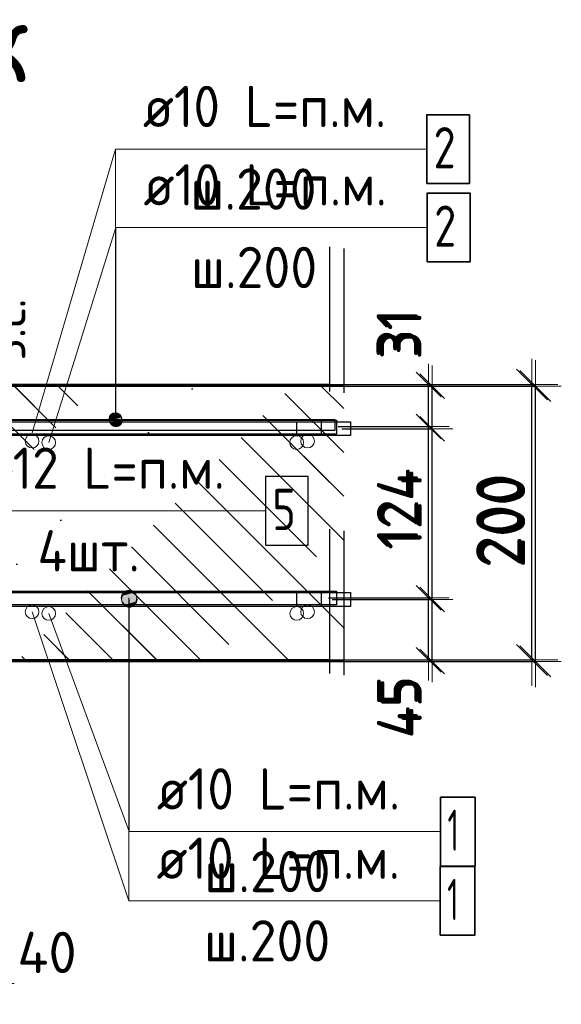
# Model space of a CAD drawing. Header units: metres. Extents: x -38 to 97, y -15 to 21.
# Tile 27 of 205: x 72.491 to 72.884, y 2.095 to 2.81. Entities that reach past the tile are written whole.
import ezdxf

# ---------------------------------------------------------------- set-up
doc = ezdxf.new("R2010")
doc.units = ezdxf.units.M
doc.header["$PDMODE"] = 65
doc.linetypes.add('______4', pattern=[0.135, 0.105, -0.03])
for name, color, linetype, lineweight in [('XR$3$Арм. стержнями верхней зоны', 180, 'Continuous', 35), ('XR$3$Арм. стержнями нижней зоны', 180, 'Continuous', 35), ('XR$3$Арм.стержн. Арматура края', 96, 'Continuous', 35), ('XR$3$Размерная линия (1)', 7, 'Continuous', 13), ('XR$3$Размерная линия_ общее', 7, 'Continuous', 13), ('XR$4$Арм. стержнями верхней зоны', 180, 'Continuous', 35), ('XR$4$Арм. стержнями нижней зоны', 180, 'Continuous', 35), ('XR$4$Арм.стержн. Арматура края', 96, 'Continuous', 35), ('XR$4$Арм.стержн. Доп. арматура', 180, 'Continuous', 35), ('XR$4$ВК__отв в полу 1-2 эт', 220, 'Continuous', 25), ('XR$4$Размерная линия (1)', 7, 'Continuous', 13), ('XR$4$Размерная линия_ общее', 7, 'Continuous', 13)]:
    doc.layers.add(name, color=color, linetype=linetype, lineweight=lineweight)
doc.styles.add('ISOCPEUR', font='txt')
doc.dimstyles.new('DIMSTYLE_11', dxfattribs={"dimtxt": 0.033, "dimasz": 0.0375, "dimexe": 0, "dimexo": 0, "dimgap": 0.0165, "dimtad": 2, "dimdec": 0, "dimlfac": 1000, "dimrnd": 1, "dimzin": 12, "dimdsep": 46, "dimtxsty": 'ISOCPEUR', "dimblk1": 'ALL_ML_STRICH', "dimblk2": 'ALL_ML_STRICH', "dimsah": 1, "dimcen": 0, "dimclrd": 7, "dimclre": 256, "dimclrt": 7, "dimadec": 0, "dimazin": 0, "dimtfac": 1, "dimtdec": 0, "dimtix": 1, "dimtmove": 2, "dimatfit": 3, "dimfxl": 0, "dimtvp": 1.2, "dimtzin": 0, "dimlwd": 0, "dimlwe": -3, "dimarcsym": 0})
doc.dimstyles.new('DIMSTYLE_12', dxfattribs={"dimtxt": 0.03, "dimasz": 0.03, "dimexe": 0, "dimexo": 0, "dimgap": 0.015, "dimtad": 2, "dimdec": 0, "dimlfac": 1000, "dimrnd": 1, "dimzin": 12, "dimdsep": 46, "dimtxsty": 'ISOCPEUR', "dimblk1": 'ALL_ML_STRICH', "dimblk2": 'ALL_ML_STRICH', "dimsah": 1, "dimcen": 0, "dimclrd": 7, "dimclre": 256, "dimclrt": 7, "dimadec": 0, "dimazin": 0, "dimtfac": 1, "dimtdec": 0, "dimtix": 1, "dimtmove": 2, "dimatfit": 3, "dimfxl": 0, "dimtzin": 0, "dimlwd": 0, "dimlwe": -3, "dimarcsym": 0})
doc.dimstyles.new('DIMSTYLE_14', dxfattribs={"dimtxt": 0.03, "dimasz": 0.03, "dimexe": 0, "dimexo": 0, "dimgap": 0.015, "dimtad": 2, "dimdec": 0, "dimlfac": 1000, "dimrnd": 1, "dimzin": 12, "dimdsep": 46, "dimtxsty": 'ISOCPEUR', "dimblk1": 'ALL_ML_STRICH', "dimblk2": 'ALL_ML_STRICH', "dimsah": 1, "dimcen": 0, "dimclrd": 7, "dimclre": 256, "dimclrt": 7, "dimadec": 0, "dimazin": 0, "dimtfac": 1, "dimtdec": 0, "dimtix": 1, "dimtmove": 2, "dimatfit": 3, "dimfxl": 0, "dimtvp": 1.2, "dimtzin": 0, "dimlwd": 0, "dimlwe": -3, "dimarcsym": 0})
doc.dimstyles.new('DIMSTYLE_23', dxfattribs={"dimtxt": 0.03, "dimasz": 0.03, "dimexe": 0, "dimexo": 0, "dimgap": 0.015, "dimtad": 2, "dimdec": 0, "dimlfac": 1000, "dimrnd": 5, "dimzin": 12, "dimdsep": 46, "dimtxsty": 'ISOCPEUR', "dimblk1": 'ALL_ML_STRICH', "dimblk2": 'ALL_ML_STRICH', "dimsah": 1, "dimcen": 0, "dimclrd": 7, "dimclre": 256, "dimclrt": 7, "dimadec": 0, "dimazin": 0, "dimtfac": 1, "dimtdec": 0, "dimtix": 1, "dimtmove": 2, "dimatfit": 3, "dimfxl": 0, "dimtvp": 1.2, "dimtzin": 0, "dimlwd": 0, "dimlwe": -3, "dimarcsym": 0})
doc.dimstyles.new('DIMSTYLE_8', dxfattribs={"dimtxt": 0.033, "dimasz": 0.0375, "dimexe": 0, "dimexo": 0, "dimgap": 0.0165, "dimtad": 2, "dimdec": 0, "dimlfac": 1000, "dimrnd": 1, "dimzin": 12, "dimdsep": 46, "dimtxsty": 'ISOCPEUR', "dimblk1": 'ALL_ML_STRICH', "dimblk2": 'ALL_ML_STRICH', "dimsah": 1, "dimcen": 0, "dimclrd": 7, "dimclre": 256, "dimclrt": 7, "dimadec": 0, "dimazin": 0, "dimtfac": 1, "dimtdec": 0, "dimtix": 1, "dimtmove": 2, "dimatfit": 3, "dimfxl": 0, "dimtzin": 0, "dimlwd": 0, "dimlwe": -3, "dimarcsym": 0})
pattern_1 = [(135, (0, 0), (-0.031819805, -0.031819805), [0.4, -0.05, 0, -0.05]), (135, (-0.01591, -0.01591), (-0.031819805, -0.031819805), [0.8, -0.1, 0.1, -0.1])]

# ---------------------------------------------------------------- blocks, each defined once
blk = doc.blocks.new('ALL_ML_STRICH')
at = {"color": 0, "linetype": 'ByBlock', "lineweight": -2}
for p, q in [((0, -0.5), (0, 0.5)), ((-0.3, -0.3), (0.3, 0.3)), ((-1, 0), (0.5, 0))]:
    blk.add_line(p, q, dxfattribs=at)
blk = doc.blocks.new('*D97')
at = {"layer": 'DEFPOINTS', "color": 7, "linetype": 'Continuous', "lineweight": 13, "transparency": 33554687}
for p in [(72.69392, 2.54403), (72.69392, 2.34403), (72.86547, 2.34403)]:
    blk.add_point(p, dxfattribs=at)
at = {"layer": 'XR$3$Размерная линия_ общее', "color": 253, "linetype": 'Continuous', "lineweight": -2, "true_color": 0xa0a0a0, "transparency": 33554687}
for p, q in [((72.71392, 2.54403), (72.86547, 2.54403)), ((72.71392, 2.34403), (72.86547, 2.34403))]:
    blk.add_line(p, q, dxfattribs=at)
at = {"layer": 'XR$3$Размерная линия_ общее', "color": 7, "linetype": 'Continuous', "lineweight": -2, "transparency": 33554687}
blk.add_line((72.86547, 2.34403), (72.86547, 2.54403), dxfattribs=at)
at = {"layer": 'XR$3$Размерная линия_ общее', "color": 7, "linetype": 'Continuous', "lineweight": 13, "transparency": 33554687, "xscale": 0.0375, "yscale": 0.0375, "zscale": 0.0375}
for p, rotation in [((72.86547, 2.54403), 90), ((72.86547, 2.34403), 270)]:
    blk.add_blockref('ALL_ML_STRICH', p, dxfattribs=dict(at, rotation=rotation))
at = {"layer": 'XR$3$Размерная линия_ общее', "color": 7, "linetype": 'Continuous', "lineweight": 13, "transparency": 33554687, "insert": (72.84147, 2.44568), "char_height": 0.033, "width": 0.099, "attachment_point": 5, "rotation": 90, "style": 'ISOCPEUR'}
blk.add_mtext('\\A1;{200}', dxfattribs=at)
blk = doc.blocks.new('*D216')
at = {"layer": 'DEFPOINTS', "color": 7, "linetype": 'Continuous', "lineweight": 13, "transparency": 33554687}
for p in [(72.69781, 2.38903), (72.71066, 2.34403), (72.79047, 2.34403)]:
    blk.add_point(p, dxfattribs=at)
at = {"layer": 'XR$3$Размерная линия (1)', "color": 9, "linetype": 'Continuous', "lineweight": -2, "true_color": 0xc7c7c7, "transparency": 33554687}
for p, q in [((72.71781, 2.38903), (72.79047, 2.38903)), ((72.73066, 2.34403), (72.79047, 2.34403))]:
    blk.add_line(p, q, dxfattribs=at)
at = {"layer": 'XR$3$Размерная линия (1)', "color": 7, "linetype": 'Continuous', "lineweight": -2, "transparency": 33554687}
blk.add_line((72.79047, 2.34403), (72.79047, 2.38903), dxfattribs=at)
at = {"layer": 'XR$3$Размерная линия (1)', "color": 7, "linetype": 'Continuous', "lineweight": 13, "transparency": 33554687, "xscale": 0.03, "yscale": 0.03, "zscale": 0.03}
for p, rotation in [((72.79047, 2.38903), 90), ((72.79047, 2.34403), 270)]:
    blk.add_blockref('ALL_ML_STRICH', p, dxfattribs=dict(at, rotation=rotation))
at = {"layer": 'XR$3$Размерная линия (1)', "color": 7, "linetype": 'Continuous', "lineweight": 13, "transparency": 33554687, "insert": (72.76796, 2.31028), "char_height": 0.03, "width": 0.06, "attachment_point": 5, "rotation": 90, "style": 'ISOCPEUR'}
blk.add_mtext('\\A1;{45}', dxfattribs=at)
blk = doc.blocks.new('*D217')
at = {"layer": 'DEFPOINTS', "color": 7, "linetype": 'Continuous', "lineweight": 13, "transparency": 33554687}
for p in [(72.70483, 2.51303), (72.69781, 2.38903), (72.79047, 2.38903)]:
    blk.add_point(p, dxfattribs=at)
at = {"layer": 'XR$3$Размерная линия (1)', "color": 9, "linetype": 'Continuous', "lineweight": -2, "true_color": 0xc7c7c7, "transparency": 33554687}
for p, q in [((72.72483, 2.51303), (72.79047, 2.51303)), ((72.71781, 2.38903), (72.79047, 2.38903))]:
    blk.add_line(p, q, dxfattribs=at)
at = {"layer": 'XR$3$Размерная линия (1)', "color": 7, "linetype": 'Continuous', "lineweight": -2, "transparency": 33554687}
blk.add_line((72.79047, 2.38903), (72.79047, 2.51303), dxfattribs=at)
at = {"layer": 'XR$3$Размерная линия (1)', "color": 7, "linetype": 'Continuous', "lineweight": 13, "transparency": 33554687, "xscale": 0.03, "yscale": 0.03, "zscale": 0.03}
for p, rotation in [((72.79047, 2.51303), 90), ((72.79047, 2.38903), 270)]:
    blk.add_blockref('ALL_ML_STRICH', p, dxfattribs=dict(at, rotation=rotation))
at = {"layer": 'XR$3$Размерная линия (1)', "color": 7, "linetype": 'Continuous', "lineweight": 13, "transparency": 33554687, "insert": (72.76797, 2.45403), "char_height": 0.03, "width": 0.09, "attachment_point": 5, "rotation": 90, "style": 'ISOCPEUR'}
blk.add_mtext('\\A1;{124}', dxfattribs=at)
blk = doc.blocks.new('*D218')
at = {"layer": 'DEFPOINTS', "color": 7, "linetype": 'Continuous', "lineweight": 13, "transparency": 33554687}
for p in [(72.68696, 2.54403), (72.70483, 2.51303), (72.79047, 2.51303)]:
    blk.add_point(p, dxfattribs=at)
at = {"layer": 'XR$3$Размерная линия (1)', "color": 9, "linetype": 'Continuous', "lineweight": -2, "true_color": 0xc7c7c7, "transparency": 33554687}
for p, q in [((72.70696, 2.54403), (72.79047, 2.54403)), ((72.72483, 2.51303), (72.79047, 2.51303))]:
    blk.add_line(p, q, dxfattribs=at)
at = {"layer": 'XR$3$Размерная линия (1)', "color": 7, "linetype": 'Continuous', "lineweight": -2, "transparency": 33554687}
blk.add_line((72.79047, 2.51303), (72.79047, 2.54403), dxfattribs=at)
at = {"layer": 'XR$3$Размерная линия (1)', "color": 7, "linetype": 'Continuous', "lineweight": 13, "transparency": 33554687, "xscale": 0.03, "yscale": 0.03, "zscale": 0.03}
for p, rotation in [((72.79047, 2.54403), 90), ((72.79047, 2.51303), 270)]:
    blk.add_blockref('ALL_ML_STRICH', p, dxfattribs=dict(at, rotation=rotation))
at = {"layer": 'XR$3$Размерная линия (1)', "color": 7, "linetype": 'Continuous', "lineweight": 13, "transparency": 33554687, "insert": (72.76773, 2.58132), "char_height": 0.03, "width": 0.06, "attachment_point": 5, "rotation": 90, "style": 'ISOCPEUR'}
blk.add_mtext('\\A1;{31}', dxfattribs=at)
blk = doc.blocks.new('*D241')
at = {"layer": 'DEFPOINTS', "color": 7, "linetype": 'Continuous', "lineweight": 13, "transparency": 33554687}
for p in [(72.43211, 2.22403), (72.47211, 2.18403), (72.43211, 2.11005)]:
    blk.add_point(p, dxfattribs=at)
at = {"layer": 'XR$3$Размерная линия (1)', "color": 9, "linetype": 'Continuous', "lineweight": -2, "true_color": 0xc7c7c7, "transparency": 33554687}
for p, q in [((72.43211, 2.20403), (72.43211, 2.11005)), ((72.47211, 2.16403), (72.47211, 2.11005))]:
    blk.add_line(p, q, dxfattribs=at)
at = {"layer": 'XR$3$Размерная линия (1)', "color": 7, "linetype": 'Continuous', "lineweight": -2, "transparency": 33554687}
blk.add_line((72.43211, 2.11005), (72.47211, 2.11005), dxfattribs=at)
at = {"layer": 'XR$3$Размерная линия (1)', "color": 7, "linetype": 'Continuous', "lineweight": 13, "transparency": 33554687, "xscale": 0.03, "yscale": 0.03, "zscale": 0.03, "rotation": 180}
blk.add_blockref('ALL_ML_STRICH', (72.43211, 2.11005), dxfattribs=at)
at = {"layer": 'XR$3$Размерная линия (1)', "color": 7, "linetype": 'Continuous', "lineweight": 13, "transparency": 33554687, "xscale": 0.03, "yscale": 0.03, "zscale": 0.03}
blk.add_blockref('ALL_ML_STRICH', (72.47211, 2.11005), dxfattribs=at)
at = {"layer": 'XR$3$Размерная линия (1)', "color": 7, "linetype": 'Continuous', "lineweight": 13, "transparency": 33554687, "insert": (72.51092, 2.13273), "char_height": 0.03, "width": 0.06, "attachment_point": 5, "style": 'ISOCPEUR'}
blk.add_mtext('\\A1;{40}', dxfattribs=at)
blk = doc.blocks.new('*D409')
at = {"layer": 'DEFPOINTS', "color": 7, "linetype": 'Continuous', "lineweight": 13, "transparency": 33554687}
for p in [(72.69135, 2.54518), (72.69135, 2.34518), (72.8629, 2.34518)]:
    blk.add_point(p, dxfattribs=at)
at = {"layer": 'XR$4$Размерная линия_ общее', "color": 253, "linetype": 'Continuous', "lineweight": -2, "true_color": 0xa0a0a0, "transparency": 33554687}
for p, q in [((72.71135, 2.54518), (72.8629, 2.54518)), ((72.71135, 2.34518), (72.8629, 2.34518))]:
    blk.add_line(p, q, dxfattribs=at)
at = {"layer": 'XR$4$Размерная линия_ общее', "color": 7, "linetype": 'Continuous', "lineweight": -2, "transparency": 33554687}
blk.add_line((72.8629, 2.34518), (72.8629, 2.54518), dxfattribs=at)
at = {"layer": 'XR$4$Размерная линия_ общее', "color": 7, "linetype": 'Continuous', "lineweight": 13, "transparency": 33554687, "xscale": 0.0375, "yscale": 0.0375, "zscale": 0.0375}
for p, rotation in [((72.8629, 2.54518), 90), ((72.8629, 2.34518), 270)]:
    blk.add_blockref('ALL_ML_STRICH', p, dxfattribs=dict(at, rotation=rotation))
at = {"layer": 'XR$4$Размерная линия_ общее', "color": 7, "linetype": 'Continuous', "lineweight": 13, "transparency": 33554687, "insert": (72.8389, 2.44683), "char_height": 0.033, "width": 0.099, "attachment_point": 5, "rotation": 90, "style": 'ISOCPEUR'}
blk.add_mtext('\\A1;{200}', dxfattribs=at)
blk = doc.blocks.new('*D520')
at = {"layer": 'DEFPOINTS', "color": 7, "linetype": 'Continuous', "lineweight": 13, "transparency": 33554687}
for p in [(72.69524, 2.39018), (72.70809, 2.34518), (72.7879, 2.34518)]:
    blk.add_point(p, dxfattribs=at)
at = {"layer": 'XR$4$Размерная линия (1)', "color": 9, "linetype": 'Continuous', "lineweight": -2, "true_color": 0xc7c7c7, "transparency": 33554687}
for p, q in [((72.71524, 2.39018), (72.7879, 2.39018)), ((72.72809, 2.34518), (72.7879, 2.34518))]:
    blk.add_line(p, q, dxfattribs=at)
at = {"layer": 'XR$4$Размерная линия (1)', "color": 7, "linetype": 'Continuous', "lineweight": -2, "transparency": 33554687}
blk.add_line((72.7879, 2.34518), (72.7879, 2.39018), dxfattribs=at)
at = {"layer": 'XR$4$Размерная линия (1)', "color": 7, "linetype": 'Continuous', "lineweight": 13, "transparency": 33554687, "xscale": 0.03, "yscale": 0.03, "zscale": 0.03}
for p, rotation in [((72.7879, 2.39018), 90), ((72.7879, 2.34518), 270)]:
    blk.add_blockref('ALL_ML_STRICH', p, dxfattribs=dict(at, rotation=rotation))
at = {"layer": 'XR$4$Размерная линия (1)', "color": 7, "linetype": 'Continuous', "lineweight": 13, "transparency": 33554687, "insert": (72.76539, 2.31143), "char_height": 0.03, "width": 0.06, "attachment_point": 5, "rotation": 90, "style": 'ISOCPEUR'}
blk.add_mtext('\\A1;{45}', dxfattribs=at)
blk = doc.blocks.new('*D521')
at = {"layer": 'DEFPOINTS', "color": 7, "linetype": 'Continuous', "lineweight": 13, "transparency": 33554687}
for p in [(72.70226, 2.51461), (72.69524, 2.39018), (72.7879, 2.39018)]:
    blk.add_point(p, dxfattribs=at)
at = {"layer": 'XR$4$Размерная линия (1)', "color": 9, "linetype": 'Continuous', "lineweight": -2, "true_color": 0xc7c7c7, "transparency": 33554687}
for p, q in [((72.72226, 2.51461), (72.7879, 2.51461)), ((72.71524, 2.39018), (72.7879, 2.39018))]:
    blk.add_line(p, q, dxfattribs=at)
at = {"layer": 'XR$4$Размерная линия (1)', "color": 7, "linetype": 'Continuous', "lineweight": -2, "transparency": 33554687}
blk.add_line((72.7879, 2.39018), (72.7879, 2.51461), dxfattribs=at)
at = {"layer": 'XR$4$Размерная линия (1)', "color": 7, "linetype": 'Continuous', "lineweight": 13, "transparency": 33554687, "xscale": 0.03, "yscale": 0.03, "zscale": 0.03}
for p, rotation in [((72.7879, 2.51461), 90), ((72.7879, 2.39018), 270)]:
    blk.add_blockref('ALL_ML_STRICH', p, dxfattribs=dict(at, rotation=rotation))
at = {"layer": 'XR$4$Размерная линия (1)', "color": 7, "linetype": 'Continuous', "lineweight": 13, "transparency": 33554687, "insert": (72.7654, 2.4554), "char_height": 0.03, "width": 0.09, "attachment_point": 5, "rotation": 90, "style": 'ISOCPEUR'}
blk.add_mtext('\\A1;{124}', dxfattribs=at)
blk = doc.blocks.new('*D522')
at = {"layer": 'DEFPOINTS', "color": 7, "linetype": 'Continuous', "lineweight": 13, "transparency": 33554687}
for p in [(72.68439, 2.54518), (72.70226, 2.51461), (72.7879, 2.51461)]:
    blk.add_point(p, dxfattribs=at)
at = {"layer": 'XR$4$Размерная линия (1)', "color": 9, "linetype": 'Continuous', "lineweight": -2, "true_color": 0xc7c7c7, "transparency": 33554687}
for p, q in [((72.70439, 2.54518), (72.7879, 2.54518)), ((72.72226, 2.51461), (72.7879, 2.51461))]:
    blk.add_line(p, q, dxfattribs=at)
at = {"layer": 'XR$4$Размерная линия (1)', "color": 7, "linetype": 'Continuous', "lineweight": -2, "transparency": 33554687}
blk.add_line((72.7879, 2.51461), (72.7879, 2.54518), dxfattribs=at)
at = {"layer": 'XR$4$Размерная линия (1)', "color": 7, "linetype": 'Continuous', "lineweight": 13, "transparency": 33554687, "xscale": 0.03, "yscale": 0.03, "zscale": 0.03}
for p, rotation in [((72.7879, 2.54518), 90), ((72.7879, 2.51461), 270)]:
    blk.add_blockref('ALL_ML_STRICH', p, dxfattribs=dict(at, rotation=rotation))
at = {"layer": 'XR$4$Размерная линия (1)', "color": 7, "linetype": 'Continuous', "lineweight": 13, "transparency": 33554687, "insert": (72.76516, 2.58247), "char_height": 0.03, "width": 0.06, "attachment_point": 5, "rotation": 90, "style": 'ISOCPEUR'}
blk.add_mtext('\\A1;{31}', dxfattribs=at)
blk = doc.blocks.new('*D532')
at = {"layer": 'DEFPOINTS', "color": 7, "linetype": 'Continuous', "lineweight": 13, "transparency": 33554687}
for p in [(72.4287, 2.54518), (72.4287, 2.51918), (72.46868, 2.51918)]:
    blk.add_point(p, dxfattribs=at)
at = {"layer": 'XR$4$Размерная линия_ общее', "color": 253, "linetype": 'Continuous', "lineweight": -2, "true_color": 0xa0a0a0, "transparency": 33554687}
for p, q in [((72.4487, 2.54518), (72.46868, 2.54518)), ((72.4487, 2.51918), (72.46868, 2.51918))]:
    blk.add_line(p, q, dxfattribs=at)
at = {"layer": 'XR$4$Размерная линия_ общее', "color": 7, "linetype": 'Continuous', "lineweight": -2, "transparency": 33554687}
blk.add_line((72.46868, 2.51918), (72.46868, 2.54518), dxfattribs=at)
at = {"layer": 'XR$4$Размерная линия_ общее', "color": 7, "linetype": 'Continuous', "lineweight": 13, "transparency": 33554687, "xscale": 0.0375, "yscale": 0.0375, "zscale": 0.0375}
for p, rotation in [((72.46868, 2.54518), 90), ((72.46868, 2.51918), 270)]:
    blk.add_blockref('ALL_ML_STRICH', p, dxfattribs=dict(at, rotation=rotation))
at = {"layer": 'XR$4$Размерная линия_ общее', "color": 7, "linetype": 'Continuous', "lineweight": 13, "transparency": 33554687, "insert": (72.46822, 2.56255), "char_height": 0.027, "width": 0.00135, "attachment_point": 1, "rotation": 90, "line_spacing_factor": 0.60241, "style": 'ISOCPEUR'}
blk.add_mtext('з.с.', dxfattribs=at)
at = {"layer": 'XR$4$Размерная линия_ общее', "color": 7, "linetype": 'Continuous', "lineweight": 13, "transparency": 33554687, "insert": (72.44468, 2.58291), "char_height": 0.033, "width": 0.066, "attachment_point": 5, "rotation": 90, "style": 'ISOCPEUR'}
blk.add_mtext('\\A1;{26}', dxfattribs=at)

msp = doc.modelspace()

# ---------------------------------------------------------------- hatches: boundary and pattern name
at = {"linetype": 'Continuous', "lineweight": 13, "transparency": 33554687}
h = msp.add_hatch(dxfattribs=at)
h.set_pattern_fill('__________540', scale=0.015, style=0, pattern_type=2)
h.set_pattern_definition(pattern_1)
h.paths.add_polyline_path([(72.40003, 2.54518), (72.40003, 2.34518), (72.71593, 2.34518), (72.71593, 2.54518)], flags=0)
at = {"linetype": 'Continuous', "lineweight": 25, "transparency": 33554687}
h = msp.add_hatch(dxfattribs=at)
h.set_pattern_fill('__________540', scale=0.015, style=0, pattern_type=2)
h.set_pattern_definition(pattern_1)
h.paths.add_polyline_path([(72.47211, 2.54403), (72.47211, 2.34403), (72.72626, 2.34403), (72.72626, 2.54403)], flags=0)
at = {"layer": 'XR$3$Арм. стержнями верхней зоны', "linetype": 'Continuous', "lineweight": 13, "transparency": 33554687}
for points in [[(72.56482, 2.52128), (72.55708, 2.52128), (72.55645, 2.51903)], [(72.56482, 2.52128), (72.55645, 2.51903), (72.56545, 2.51903)], [(72.56545, 2.51903), (72.55645, 2.51903), (72.55708, 2.51678)], [(72.5632, 2.5229), (72.5587, 2.5229), (72.55708, 2.52128)], [(72.5632, 2.5229), (72.55708, 2.52128), (72.56482, 2.52128)], [(72.56545, 2.51903), (72.55708, 2.51678), (72.56482, 2.51678)], [(72.5587, 2.5229), (72.5632, 2.5229), (72.56095, 2.52353)], [(72.56482, 2.51678), (72.55708, 2.51678), (72.5587, 2.51516)], [(72.56482, 2.51678), (72.5587, 2.51516), (72.5632, 2.51516)], [(72.5632, 2.51516), (72.5587, 2.51516), (72.56095, 2.51453)]]:
    msp.add_hatch(color=7, dxfattribs=at).paths.add_polyline_path(points)
at = {"layer": 'XR$3$Арм. стержнями нижней зоны', "linetype": 'Continuous', "lineweight": 13, "transparency": 33554687}
for points in [[(72.56499, 2.38903), (72.57624, 2.38903), (72.57545, 2.39185)], [(72.56499, 2.38903), (72.57545, 2.39185), (72.56578, 2.39185)], [(72.56578, 2.38622), (72.57624, 2.38903), (72.56499, 2.38903)], [(72.56578, 2.39185), (72.57545, 2.39185), (72.57343, 2.39387)], [(72.56578, 2.39185), (72.57343, 2.39387), (72.5678, 2.39387)], [(72.56578, 2.38622), (72.57545, 2.38622), (72.57624, 2.38903)], [(72.5678, 2.39387), (72.57343, 2.39387), (72.57062, 2.39466)], [(72.5678, 2.3842), (72.57545, 2.38622), (72.56578, 2.38622)], [(72.5678, 2.3842), (72.57343, 2.3842), (72.57545, 2.38622)], [(72.57343, 2.3842), (72.5678, 2.3842), (72.57062, 2.38341)]]:
    msp.add_hatch(color=7, dxfattribs=at).paths.add_polyline_path(points)
at = {"layer": 'XR$4$Арм. стержнями верхней зоны', "linetype": 'Continuous', "lineweight": 13, "transparency": 33554687}
for points in [[(72.55826, 2.52405), (72.56276, 2.52405), (72.56051, 2.52468)], [(72.56438, 2.52243), (72.55664, 2.52243), (72.55601, 2.52018)], [(72.56438, 2.52243), (72.55601, 2.52018), (72.56501, 2.52018)], [(72.56501, 2.52018), (72.55601, 2.52018), (72.55664, 2.51793)], [(72.56276, 2.52405), (72.55826, 2.52405), (72.55664, 2.52243)], [(72.56276, 2.52405), (72.55664, 2.52243), (72.56438, 2.52243)], [(72.56501, 2.52018), (72.55664, 2.51793), (72.56438, 2.51793)], [(72.56438, 2.51793), (72.55664, 2.51793), (72.55826, 2.51631)], [(72.56438, 2.51793), (72.55826, 2.51631), (72.56276, 2.51631)], [(72.56276, 2.51631), (72.55826, 2.51631), (72.56051, 2.51568)]]:
    msp.add_hatch(color=7, dxfattribs=at).paths.add_polyline_path(points)
at = {"layer": 'XR$4$Арм. стержнями нижней зоны', "linetype": 'Continuous', "lineweight": 13, "transparency": 33554687}
for points in [[(72.56758, 2.39502), (72.57321, 2.39502), (72.5704, 2.39581)], [(72.56477, 2.39018), (72.57602, 2.39018), (72.57523, 2.393)], [(72.56477, 2.39018), (72.57523, 2.393), (72.56556, 2.393)], [(72.56556, 2.38737), (72.57602, 2.39018), (72.56477, 2.39018)], [(72.56556, 2.393), (72.57523, 2.393), (72.57321, 2.39502)], [(72.56556, 2.393), (72.57321, 2.39502), (72.56758, 2.39502)], [(72.56556, 2.38737), (72.57523, 2.38737), (72.57602, 2.39018)], [(72.56758, 2.38535), (72.57523, 2.38737), (72.56556, 2.38737)], [(72.56758, 2.38535), (72.57321, 2.38535), (72.57523, 2.38737)], [(72.57321, 2.38535), (72.56758, 2.38535), (72.5704, 2.38456)]]:
    msp.add_hatch(color=7, dxfattribs=at).paths.add_polyline_path(points)

# ---------------------------------------------------------------- linework, layer by layer
at = {"color": 7, "linetype": 'Continuous', "lineweight": 13, "transparency": 33554687}
for p, q in [((72.51211, 2.50298), (72.56095, 2.6592)), ((72.50006, 2.38013), (72.5704, 2.17014)), ((72.51215, 2.37898), (72.57062, 2.22046))]:
    msp.add_line(p, q, dxfattribs=at)
at = {"color": 7, "linetype": '______4', "lineweight": 25, "transparency": 33554687}
for p, q in [((72.71593, 2.64518), (72.71593, 2.24518)), ((72.72626, 2.64403), (72.72626, 2.24403))]:
    msp.add_line(p, q, dxfattribs=at)
at = {"color": 7, "linetype": 'Continuous', "lineweight": 35, "transparency": 33554687}
for p, q in [((72.71593, 2.54518), (72.40003, 2.54518)), ((72.72626, 2.54403), (72.47211, 2.54403)), ((72.40003, 2.34518), (72.71593, 2.34518)), ((72.47211, 2.34403), (72.72626, 2.34403))]:
    msp.add_line(p, q, dxfattribs=at)
at = {"color": 7, "linetype": 'Continuous', "lineweight": 13, "transparency": 33554687}
for centre in [(72.50003, 2.50413), (72.51211, 2.50298), (72.69211, 2.50298), (72.70003, 2.50413), (72.50006, 2.38013), (72.51215, 2.37898), (72.69215, 2.37898), (72.70006, 2.38013)]:
    msp.add_circle(centre, 0.005, dxfattribs=at)
at = {"layer": 'XR$3$Арм. стержнями верхней зоны', "color": 7, "linetype": 'Continuous', "lineweight": 13, "transparency": 33554687}
for p, q in [((72.56095, 2.6592), (72.78695, 2.6592)), ((72.56095, 2.6592), (72.56095, 2.51903)), ((72.55645, 2.51903), (72.55645, 2.51903)), ((72.56095, 2.52353), (72.56095, 2.52353)), ((72.56545, 2.51903), (72.56545, 2.51903)), ((72.56095, 2.51453), (72.56095, 2.51453))]:
    msp.add_line(p, q, dxfattribs=at)
at = {"layer": 'XR$3$Арм. стержнями верхней зоны', "color": 7, "linetype": 'Continuous', "lineweight": 35, "transparency": 33554687}
msp.add_lwpolyline([(72.78695, 2.6342), (72.81795, 2.6342), (72.81795, 2.6842), (72.78695, 2.6842), (72.78695, 2.6342)], dxfattribs=at)
at = {"layer": 'XR$3$Арм. стержнями верхней зоны', "color": 4, "linetype": 'Continuous', "lineweight": 25, "transparency": 33554687}
msp.add_lwpolyline([(72.19209, 2.51803), (72.73126, 2.51803), (72.73126, 2.50803), (72.19209, 2.50803), (72.19209, 2.51803)], dxfattribs=at)
at = {"layer": 'XR$3$Арм. стержнями верхней зоны', "color": 7, "linetype": 'Continuous', "lineweight": 13, "transparency": 33554687}
msp.add_circle((72.56095, 2.51903), 0.0045, dxfattribs=at)
at = {"layer": 'XR$3$Арм. стержнями нижней зоны', "color": 7, "linetype": 'Continuous', "lineweight": 13, "transparency": 33554687}
for p, q in [((72.56499, 2.38903), (72.56499, 2.38903)), ((72.57062, 2.39466), (72.57062, 2.39466)), ((72.57062, 2.22046), (72.57062, 2.38903)), ((72.57624, 2.38903), (72.57624, 2.38903)), ((72.57062, 2.38341), (72.57062, 2.38341)), ((72.57062, 2.22046), (72.79662, 2.22046))]:
    msp.add_line(p, q, dxfattribs=at)
at = {"layer": 'XR$3$Арм. стержнями нижней зоны', "color": 4, "linetype": 'Continuous', "lineweight": 25, "transparency": 33554687}
msp.add_lwpolyline([(72.19206, 2.39403), (72.73126, 2.39403), (72.73126, 2.38403), (72.19206, 2.38403), (72.19206, 2.39403)], dxfattribs=at)
at = {"layer": 'XR$3$Арм. стержнями нижней зоны', "color": 7, "linetype": 'Continuous', "lineweight": 35, "transparency": 33554687}
msp.add_lwpolyline([(72.79662, 2.19546), (72.82162, 2.19546), (72.82162, 2.24546), (72.79662, 2.24546), (72.79662, 2.19546)], dxfattribs=at)
at = {"layer": 'XR$3$Арм. стержнями нижней зоны', "color": 7, "linetype": 'Continuous', "lineweight": 13, "transparency": 33554687}
msp.add_circle((72.57062, 2.38903), 0.00563, dxfattribs=at)
at = {"layer": 'XR$3$Арм.стержн. Арматура края', "color": 4, "linetype": 'Continuous', "lineweight": 25, "transparency": 33554687}
for points in [[(72.22538, 2.51803), (72.69203, 2.51803), (72.69203, 2.50803)], [(72.69203, 2.50803), (72.22607, 2.50803)], [(72.22607, 2.39403), (72.69203, 2.39403), (72.69203, 2.38403), (72.22538, 2.38403)]]:
    msp.add_lwpolyline(points, dxfattribs=at)
at = {"layer": 'XR$4$Арм. стержнями верхней зоны', "color": 7, "linetype": 'Continuous', "lineweight": 13, "transparency": 33554687}
for p, q in [((72.56051, 2.71612), (72.78651, 2.71612)), ((72.56051, 2.71612), (72.56051, 2.52018)), ((72.56051, 2.52468), (72.56051, 2.52468)), ((72.55601, 2.52018), (72.55601, 2.52018)), ((72.56501, 2.52018), (72.56501, 2.52018)), ((72.56051, 2.51568), (72.56051, 2.51568))]:
    msp.add_line(p, q, dxfattribs=at)
at = {"layer": 'XR$4$Арм. стержнями верхней зоны', "color": 7, "linetype": 'Continuous', "lineweight": 35, "transparency": 33554687}
msp.add_lwpolyline([(72.78651, 2.69112), (72.81751, 2.69112), (72.81751, 2.74112), (72.78651, 2.74112), (72.78651, 2.69112)], dxfattribs=at)
at = {"layer": 'XR$4$Арм. стержнями верхней зоны', "color": 4, "linetype": 'Continuous', "lineweight": 25, "transparency": 33554687}
msp.add_lwpolyline([(72.20003, 2.51918), (72.72093, 2.51918), (72.72093, 2.50918), (72.20003, 2.50918), (72.20003, 2.51918)], dxfattribs=at)
at = {"layer": 'XR$4$Арм. стержнями верхней зоны', "color": 7, "linetype": 'Continuous', "lineweight": 13, "transparency": 33554687}
msp.add_circle((72.56051, 2.52018), 0.0045, dxfattribs=at)
at = {"layer": 'XR$4$Арм. стержнями нижней зоны', "color": 7, "linetype": 'Continuous', "lineweight": 13, "transparency": 33554687}
for p, q in [((72.5704, 2.39581), (72.5704, 2.39581)), ((72.56477, 2.39018), (72.56477, 2.39018)), ((72.5704, 2.17014), (72.5704, 2.39018)), ((72.57602, 2.39018), (72.57602, 2.39018)), ((72.5704, 2.38456), (72.5704, 2.38456)), ((72.5704, 2.17014), (72.7964, 2.17014))]:
    msp.add_line(p, q, dxfattribs=at)
at = {"layer": 'XR$4$Арм. стержнями нижней зоны', "color": 4, "linetype": 'Continuous', "lineweight": 25, "transparency": 33554687}
msp.add_lwpolyline([(72.20003, 2.39518), (72.72093, 2.39518), (72.72093, 2.38518), (72.20003, 2.38518), (72.20003, 2.39518)], dxfattribs=at)
at = {"layer": 'XR$4$Арм. стержнями нижней зоны', "color": 7, "linetype": 'Continuous', "lineweight": 35, "transparency": 33554687}
msp.add_lwpolyline([(72.7964, 2.14514), (72.8214, 2.14514), (72.8214, 2.19514), (72.7964, 2.19514), (72.7964, 2.14514)], dxfattribs=at)
at = {"layer": 'XR$4$Арм. стержнями нижней зоны', "color": 7, "linetype": 'Continuous', "lineweight": 13, "transparency": 33554687}
msp.add_circle((72.5704, 2.39018), 0.00563, dxfattribs=at)
at = {"layer": 'XR$4$Арм.стержн. Арматура края', "color": 4, "linetype": 'Continuous', "lineweight": 25, "transparency": 33554687}
for points in [[(72.23851, 2.51918), (72.70995, 2.51918), (72.70995, 2.50918), (72.2392, 2.50918)], [(72.2392, 2.39518), (72.70995, 2.39518), (72.70995, 2.38518)], [(72.70995, 2.38518), (72.23851, 2.38518)]]:
    msp.add_lwpolyline(points, dxfattribs=at)
at = {"layer": 'XR$4$Арм.стержн. Арматура края', "color": 40, "linetype": 'Continuous', "lineweight": 25, "transparency": 33554687}
msp.add_lwpolyline([(72.43396, 2.51982), (72.71993, 2.51982), (72.71993, 2.51182), (72.43413, 2.51182)], dxfattribs=at)
at = {"layer": 'XR$4$Арм.стержн. Доп. арматура', "color": 7, "linetype": 'Continuous', "lineweight": 13, "transparency": 33554687}
msp.add_line((72.44344, 2.45342), (72.66944, 2.45342), dxfattribs=at)
at = {"layer": 'XR$4$Арм.стержн. Доп. арматура', "color": 7, "linetype": 'Continuous', "lineweight": 25, "transparency": 33554687}
msp.add_lwpolyline([(72.66944, 2.42842), (72.70044, 2.42842), (72.70044, 2.47842), (72.66944, 2.47842), (72.66944, 2.42842)], dxfattribs=at)
at = {"layer": 'XR$4$ВК__отв в полу 1-2 эт', "color": 7, "linetype": 'Continuous', "lineweight": 13, "transparency": 33554687}
msp.add_line((72.50003, 2.51013), (72.56051, 2.71612), dxfattribs=at)

# ---------------------------------------------------------------- texts
at = {"color": 7, "linetype": 'Continuous', "lineweight": 13, "transparency": 33554687, "insert": (72.4968, 2.76454), "char_height": 0.06, "width": 0.1777778, "attachment_point": 9, "style": 'ISOCPEUR'}
msp.add_mtext('\\A1;{\\fISOCPEUR|i0|b0;\\H0.060000;\\W1.000000;\\C7;ж-ж}\\P', dxfattribs=at)
at = {"layer": 'XR$3$Арм. стержнями верхней зоны', "color": 7, "linetype": 'Continuous', "lineweight": 25, "transparency": 33554687, "char_height": 0.03, "attachment_point": 7, "style": 'ISOCPEUR'}
for s, insert, width in [('\\W0.94;ø10 L=п.м.', (72.58095, 2.6752), 0.1999831), ('\\W0.78;2', (72.79195, 2.6452), 0.0326407), ('\\W0.95;ш.200 ', (72.61545, 2.6152), 0.1311997)]:
    msp.add_mtext(s, dxfattribs=dict(at, insert=insert, width=width))
at = {"layer": 'XR$3$Арм. стержнями нижней зоны', "color": 7, "linetype": 'Continuous', "lineweight": 25, "transparency": 33554687, "char_height": 0.03, "attachment_point": 7, "style": 'ISOCPEUR'}
for s, insert, width in [('\\W0.94;ø10 L=п.м.', (72.59062, 2.23646), 0.1999831), ('\\W0.56;1', (72.80162, 2.20646), 0.0233333), ('\\W0.95;ш.200 ', (72.62512, 2.17646), 0.1311996)]:
    msp.add_mtext(s, dxfattribs=dict(at, insert=insert, width=width))
at = {"layer": 'XR$4$Арм. стержнями верхней зоны', "color": 7, "linetype": 'Continuous', "lineweight": 25, "transparency": 33554687, "char_height": 0.03, "attachment_point": 7, "style": 'ISOCPEUR'}
for s, insert, width in [('\\W0.94;ø10 L=п.м.', (72.58051, 2.73212), 0.1999832), ('\\W0.78;2', (72.79151, 2.70212), 0.0326407), ('\\W0.95;ш.200 ', (72.61501, 2.67212), 0.1311996)]:
    msp.add_mtext(s, dxfattribs=dict(at, insert=insert, width=width))
at = {"layer": 'XR$4$Арм. стержнями нижней зоны', "color": 7, "linetype": 'Continuous', "lineweight": 25, "transparency": 33554687, "char_height": 0.03, "attachment_point": 7, "style": 'ISOCPEUR'}
for s, insert, width in [('\\W0.94;ø10 L=п.м.', (72.5904, 2.18614), 0.1999831), ('\\W0.56;1', (72.8014, 2.15614), 0.0233333), ('\\W0.95;ш.200 ', (72.6249, 2.12614), 0.1311997)]:
    msp.add_mtext(s, dxfattribs=dict(at, insert=insert, width=width))
at = {"layer": 'XR$4$Арм.стержн. Доп. арматура', "color": 7, "linetype": 'Continuous', "lineweight": 25, "transparency": 33554687, "char_height": 0.03, "attachment_point": 7, "style": 'ISOCPEUR'}
for s, insert, width in [('\\W0.94;ø12 L=п.м.', (72.46344, 2.46942), 0.1999832), ('\\W0.78;5', (72.67444, 2.43942), 0.0326407), ('\\W0.95;4шт. ', (72.50394, 2.40942), 0.1191575)]:
    msp.add_mtext(s, dxfattribs=dict(at, insert=insert, width=width))

# ---------------------------------------------------------------- dimensions: what is measured, and where the dimension line sits
at = {"layer": 'XR$3$Размерная линия (1)', "color": 7, "linetype": 'Continuous', "lineweight": 13, "transparency": 33554687}
for base, p1, p2, dimstyle, picture, middle in [((72.79047, 2.54403), (72.72483, 2.51303), (72.70696, 2.54403), 'DIMSTYLE_14', '*D218', (72.76773, 2.58132)), ((72.79047, 2.51303), (72.71781, 2.38903), (72.72483, 2.51303), 'DIMSTYLE_12', '*D217', (72.76797, 2.45403)), ((72.79047, 2.38903), (72.73066, 2.34403), (72.71781, 2.38903), 'DIMSTYLE_14', '*D216', (72.76796, 2.31028))]:
    dim = msp.add_linear_dim(base=base, p1=p1, p2=p2, angle=90, dimstyle=dimstyle, override={"dimpost": '<>', "dimclrd": 7, "dimclre": 9, "dimclrt": 7, "dimlwd": 0, "dimlwe": 65533}, dxfattribs=at)
    dim.commit()
    dim.dimension.update_dxf_attribs({"geometry": picture, "text_midpoint": middle, "dimtype": 160})
dim = msp.add_linear_dim(base=(72.47211, 2.11005), p1=(72.43211, 2.20403), p2=(72.47211, 2.16403), dimstyle='DIMSTYLE_23', override={"dimpost": '<>', "dimclrd": 7, "dimclre": 9, "dimclrt": 7, "dimlwd": 0, "dimlwe": 65533}, dxfattribs=at)
dim.commit()
dim.dimension.update_dxf_attribs({"geometry": '*D241', "text_midpoint": (72.51092, 2.13273), "dimtype": 160})
at = {"layer": 'XR$3$Размерная линия_ общее', "color": 7, "linetype": 'Continuous', "lineweight": 13, "transparency": 33554687}
dim = msp.add_linear_dim(base=(72.86547, 2.54403), p1=(72.71392, 2.34403), p2=(72.71392, 2.54403), angle=90, dimstyle='DIMSTYLE_8', override={"dimpost": '<>', "dimclrd": 7, "dimclre": 253, "dimclrt": 7, "dimlwd": 0, "dimlwe": 65533}, dxfattribs=at)
dim.commit()
dim.dimension.update_dxf_attribs({"geometry": '*D97', "text_midpoint": (72.84147, 2.44568), "dimtype": 160})
at = {"layer": 'XR$4$Размерная линия (1)', "color": 7, "linetype": 'Continuous', "lineweight": 13, "transparency": 33554687}
for base, p1, p2, dimstyle, picture, middle in [((72.7879, 2.54518), (72.72226, 2.51461), (72.70439, 2.54518), 'DIMSTYLE_14', '*D522', (72.76516, 2.58247)), ((72.7879, 2.51461), (72.71524, 2.39018), (72.72226, 2.51461), 'DIMSTYLE_12', '*D521', (72.7654, 2.4554)), ((72.7879, 2.39018), (72.72809, 2.34518), (72.71524, 2.39018), 'DIMSTYLE_14', '*D520', (72.76539, 2.31143))]:
    dim = msp.add_linear_dim(base=base, p1=p1, p2=p2, angle=90, dimstyle=dimstyle, override={"dimpost": '<>', "dimclrd": 7, "dimclre": 9, "dimclrt": 7, "dimlwd": 0, "dimlwe": 65533}, dxfattribs=at)
    dim.commit()
    dim.dimension.update_dxf_attribs({"geometry": picture, "text_midpoint": middle, "dimtype": 160})
at = {"layer": 'XR$4$Размерная линия_ общее', "color": 7, "linetype": 'Continuous', "lineweight": 13, "transparency": 33554687}
dim = msp.add_linear_dim(base=(72.46868, 2.54518), p1=(72.4487, 2.51918), p2=(72.4487, 2.54518), angle=90, text='<>\\Xз.с.', dimstyle='DIMSTYLE_11', override={"dimpost": '<>', "dimclrd": 7, "dimclre": 253, "dimclrt": 7, "dimlwd": 0, "dimlwe": 65533}, dxfattribs=at)
dim.commit()
dim.dimension.update_dxf_attribs({"geometry": '*D532', "text_midpoint": (72.44468, 2.58291), "dimtype": 160})
dim = msp.add_linear_dim(base=(72.8629, 2.54518), p1=(72.71135, 2.34518), p2=(72.71135, 2.54518), angle=90, dimstyle='DIMSTYLE_8', override={"dimpost": '<>', "dimclrd": 7, "dimclre": 253, "dimclrt": 7, "dimlwd": 0, "dimlwe": 65533}, dxfattribs=at)
dim.commit()
dim.dimension.update_dxf_attribs({"geometry": '*D409', "text_midpoint": (72.8389, 2.44683), "dimtype": 160})

doc.saveas('drawing.dxf')
